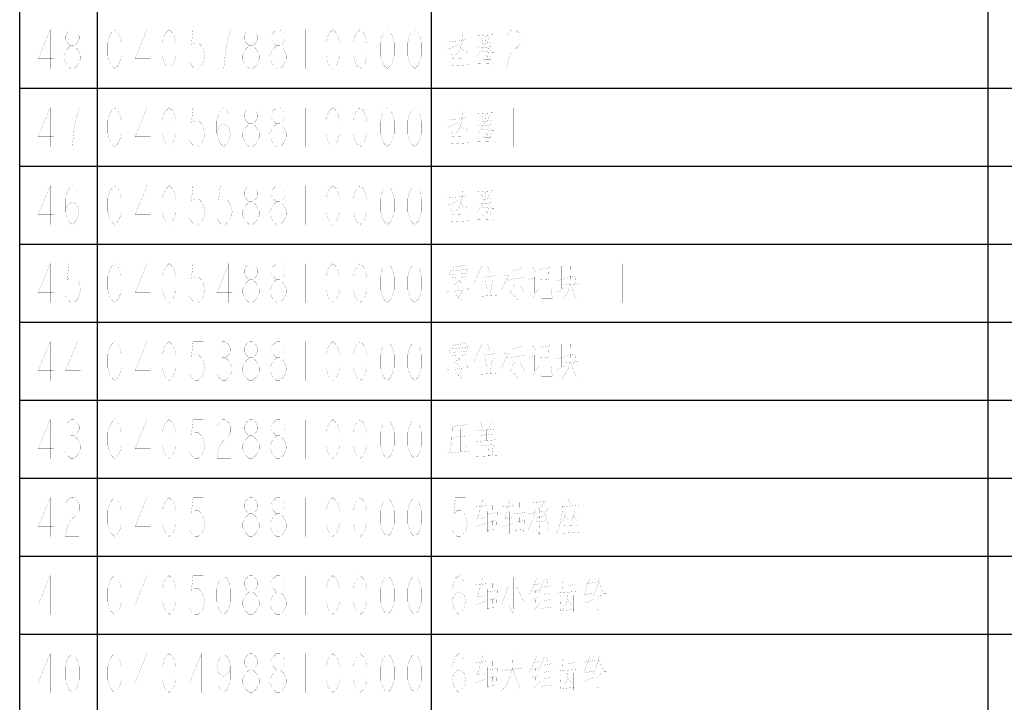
# Model space of a CAD drawing. Header units: millimetres. Extents: x 0 to 8480361154, y -14382841229 to 497.
# Tile 14 of 24: x 635 to 723, y 190 to 251. Entities that reach past the tile are written whole.
import ezdxf

# ---------------------------------------------------------------- set-up
doc = ezdxf.new("R2010")
doc.units = ezdxf.units.MM
doc.header["$LTSCALE"] = 16.335
doc.layers.get('0').update_dxf_attribs({"linetype": 'CONTINUOUS'})
doc.layers.add('040008810005_DXF_TABLE', color=7, linetype='CONTINUOUS')

# ---------------------------------------------------------------- blocks, each defined once
blk = doc.blocks.new('TABLE_BL1', base_point=(609.384, 251.643))
at = {"layer": '040008810005_DXF_TABLE', "color": 2, "linetype": 'Continuous'}
for p, q in [((634.867, 6.643), (634.867, 496.643)), ((641.867, 6.643), (641.867, 496.643)), ((671.867, 6.643), (671.867, 496.643)), ((721.867, 6.643), (721.867, 496.643)), ((634.867, 244.643), (814.867, 244.643)), ((634.867, 237.643), (814.867, 237.643)), ((634.867, 230.643), (814.867, 230.643)), ((634.867, 223.643), (814.867, 223.643)), ((634.867, 216.643), (814.867, 216.643)), ((634.867, 209.643), (814.867, 209.643)), ((634.867, 202.643), (814.867, 202.643)), ((634.867, 195.643), (814.867, 195.643))]:
    blk.add_line(p, q, dxfattribs=at)
at = {"layer": '040008810005_DXF_TABLE', "color": 5, "linetype": 'Continuous', "const_width": 0.01}
for points in [[(637.601, 246.393), (637.601, 249.893), (636.529, 247.268), (637.907, 247.268)], [(639.438, 248.434), (639.132, 248.726), (638.979, 249.018), (638.979, 249.309), (639.132, 249.601), (639.438, 249.893), (639.745, 249.893), (640.051, 249.601), (640.204, 249.309), (640.204, 249.018), (640.051, 248.726), (639.745, 248.434)], [(643.392, 246.393), (643.085, 246.684), (642.932, 246.976), (642.779, 247.559), (642.779, 248.726), (642.932, 249.309), (643.085, 249.601), (643.392, 249.893), (643.698, 249.601), (643.851, 249.309), (644.004, 248.726), (644.004, 247.559), (643.851, 246.976), (643.698, 246.684), (643.392, 246.393)], [(646.301, 246.393), (646.301, 249.893), (645.229, 247.268), (646.607, 247.268)], [(648.292, 246.393), (647.985, 246.684), (647.832, 246.976), (647.679, 247.559), (647.679, 248.726), (647.832, 249.309), (647.985, 249.601), (648.292, 249.893), (648.598, 249.601), (648.751, 249.309), (648.904, 248.726), (648.904, 247.559), (648.751, 246.976), (648.598, 246.684), (648.292, 246.393)], [(651.354, 249.893), (650.435, 249.893), (650.282, 248.434), (650.588, 248.726), (650.895, 248.726), (651.201, 248.434), (651.354, 248.143), (651.507, 247.559), (651.354, 246.976), (651.201, 246.684), (650.895, 246.393), (650.588, 246.393), (650.282, 246.684), (650.129, 246.976)], [(653.192, 246.393), (653.345, 247.851), (653.498, 248.726), (653.651, 249.309), (653.804, 249.893), (652.579, 249.893)], [(655.488, 248.434), (655.182, 248.726), (655.029, 249.018), (655.029, 249.309), (655.182, 249.601), (655.488, 249.893), (655.795, 249.893), (656.101, 249.601), (656.254, 249.309), (656.254, 249.018), (656.101, 248.726), (655.795, 248.434)], [(657.938, 248.434), (657.632, 248.726), (657.479, 249.018), (657.479, 249.309), (657.632, 249.601), (657.938, 249.893), (658.245, 249.893), (658.551, 249.601), (658.704, 249.309), (658.704, 249.018), (658.551, 248.726), (658.245, 248.434)], [(660.542, 249.893), (660.542, 246.393)], [(662.992, 246.393), (662.685, 246.684), (662.532, 246.976), (662.379, 247.559), (662.379, 248.726), (662.532, 249.309), (662.685, 249.601), (662.992, 249.893), (663.298, 249.601), (663.451, 249.309), (663.604, 248.726), (663.604, 247.559), (663.451, 246.976), (663.298, 246.684), (662.992, 246.393)], [(665.442, 246.393), (665.135, 246.684), (664.982, 246.976), (664.829, 247.559), (664.829, 248.726), (664.982, 249.309), (665.135, 249.601), (665.442, 249.893), (665.748, 249.601), (665.901, 249.309), (666.054, 248.726), (666.054, 247.559), (665.901, 246.976), (665.748, 246.684), (665.442, 246.393)], [(667.892, 246.393), (667.585, 246.684), (667.432, 246.976), (667.279, 247.559), (667.279, 248.726), (667.432, 249.309), (667.585, 249.601), (667.892, 249.893), (668.198, 249.601), (668.351, 249.309), (668.504, 248.726), (668.504, 247.559), (668.351, 246.976), (668.198, 246.684), (667.892, 246.393)], [(670.342, 246.393), (670.035, 246.684), (669.882, 246.976), (669.729, 247.559), (669.729, 248.726), (669.882, 249.309), (670.035, 249.601), (670.342, 249.893), (670.648, 249.601), (670.801, 249.309), (670.954, 248.726), (670.954, 247.559), (670.801, 246.976), (670.648, 246.684), (670.342, 246.393)], [(673.85, 249.667), (673.85, 247.465), (673.558, 247.804)], [(674.667, 249.667), (674.608, 248.933), (674.491, 248.368)], [(676.008, 249.667), (676.008, 246.618)], [(676.008, 249.328), (677.525, 249.441)], [(677.525, 249.61), (677.525, 246.618)], [(678.604, 249.309), (678.757, 249.601), (679.063, 249.893), (679.37, 249.893), (679.676, 249.601), (679.829, 249.309), (679.829, 248.726), (679.676, 248.434), (679.37, 248.143), (679.063, 247.851), (678.757, 247.268), (678.604, 246.393), (679.829, 246.393)], [(673.267, 248.764), (674.2, 248.876)], [(673.267, 248.086), (674.258, 248.538)], [(674.317, 248.876), (674.958, 248.989)], [(674.958, 249.046), (674.958, 248.368)], [(676.708, 249.272), (676.65, 248.651), (676.533, 248.312), (676.008, 247.522)], [(676.3, 249.159), (676.475, 248.82)], [(676.3, 248.594), (677.233, 248.764)], [(676.883, 248.764), (677.116, 249.272)], [(639.438, 246.393), (639.132, 246.684), (638.979, 246.976), (638.826, 247.268), (638.826, 247.559), (638.979, 247.851), (639.132, 248.143), (639.438, 248.434), (639.745, 248.434), (640.051, 248.143), (640.204, 247.851), (640.357, 247.559), (640.357, 247.268), (640.204, 246.976), (640.051, 246.684), (639.745, 246.393), (639.438, 246.393)], [(655.488, 246.393), (655.182, 246.684), (655.029, 246.976), (654.876, 247.268), (654.876, 247.559), (655.029, 247.851), (655.182, 248.143), (655.488, 248.434), (655.795, 248.434), (656.101, 248.143), (656.254, 247.851), (656.407, 247.559), (656.407, 247.268), (656.254, 246.976), (656.101, 246.684), (655.795, 246.393), (655.488, 246.393)], [(657.938, 246.393), (657.632, 246.684), (657.479, 246.976), (657.326, 247.268), (657.326, 247.559), (657.479, 247.851), (657.632, 248.143), (657.938, 248.434), (658.245, 248.434), (658.551, 248.143), (658.704, 247.851), (658.857, 247.559), (658.857, 247.268), (658.704, 246.976), (658.551, 246.684), (658.245, 246.393), (657.938, 246.393)], [(674.025, 247.522), (674.375, 247.973), (674.491, 248.368)], [(674.317, 247.747), (674.317, 246.731)], [(674.375, 248.481), (674.725, 247.973)], [(674.958, 248.368), (674.958, 248.03), (675.075, 247.804)], [(675.308, 247.691), (675.075, 247.804)], [(675.308, 247.691), (675.308, 248.312)], [(676.067, 248.256), (677.408, 248.368)], [(676.417, 247.973), (676.417, 247.296), (676.592, 247.183), (677.175, 247.183), (677.116, 247.522)], [(677, 247.973), (676.417, 247.917)], [(677, 247.973), (676.883, 247.409), (676.708, 247.635)], [(676.883, 248.312), (677.292, 247.804), (677.466, 247.804)], [(673.733, 247.296), (674.842, 247.352)], [(676.008, 246.844), (677.408, 246.901), (677.525, 246.731)], [(673.383, 246.618), (675.192, 246.731)], [(637.601, 239.393), (637.601, 242.893), (636.529, 240.268), (637.907, 240.268)], [(639.592, 239.393), (639.745, 240.851), (639.898, 241.726), (640.051, 242.309), (640.204, 242.893), (638.979, 242.893)], [(643.392, 239.393), (643.085, 239.684), (642.932, 239.976), (642.779, 240.559), (642.779, 241.726), (642.932, 242.309), (643.085, 242.601), (643.392, 242.893), (643.698, 242.601), (643.851, 242.309), (644.004, 241.726), (644.004, 240.559), (643.851, 239.976), (643.698, 239.684), (643.392, 239.393)], [(646.301, 239.393), (646.301, 242.893), (645.229, 240.268), (646.607, 240.268)], [(648.292, 239.393), (647.985, 239.684), (647.832, 239.976), (647.679, 240.559), (647.679, 241.726), (647.832, 242.309), (647.985, 242.601), (648.292, 242.893), (648.598, 242.601), (648.751, 242.309), (648.904, 241.726), (648.904, 240.559), (648.751, 239.976), (648.598, 239.684), (648.292, 239.393)], [(651.354, 242.893), (650.435, 242.893), (650.282, 241.434), (650.588, 241.726), (650.895, 241.726), (651.201, 241.434), (651.354, 241.143), (651.507, 240.559), (651.354, 239.976), (651.201, 239.684), (650.895, 239.393), (650.588, 239.393), (650.282, 239.684), (650.129, 239.976)], [(652.579, 240.559), (652.732, 241.143), (653.192, 241.434), (653.651, 241.143), (653.804, 240.559), (653.651, 239.976), (653.498, 239.684), (653.192, 239.393), (652.885, 239.684), (652.732, 239.976), (652.579, 240.559), (652.579, 241.726), (652.732, 242.309), (652.885, 242.601), (653.192, 242.893), (653.498, 242.601), (653.651, 242.309)], [(655.488, 241.434), (655.182, 241.726), (655.029, 242.018), (655.029, 242.309), (655.182, 242.601), (655.488, 242.893), (655.795, 242.893), (656.101, 242.601), (656.254, 242.309), (656.254, 242.018), (656.101, 241.726), (655.795, 241.434)], [(657.938, 241.434), (657.632, 241.726), (657.479, 242.018), (657.479, 242.309), (657.632, 242.601), (657.938, 242.893), (658.245, 242.893), (658.551, 242.601), (658.704, 242.309), (658.704, 242.018), (658.551, 241.726), (658.245, 241.434)], [(660.542, 242.893), (660.542, 239.393)], [(662.992, 239.393), (662.685, 239.684), (662.532, 239.976), (662.379, 240.559), (662.379, 241.726), (662.532, 242.309), (662.685, 242.601), (662.992, 242.893), (663.298, 242.601), (663.451, 242.309), (663.604, 241.726), (663.604, 240.559), (663.451, 239.976), (663.298, 239.684), (662.992, 239.393)], [(665.442, 239.393), (665.135, 239.684), (664.982, 239.976), (664.829, 240.559), (664.829, 241.726), (664.982, 242.309), (665.135, 242.601), (665.442, 242.893), (665.748, 242.601), (665.901, 242.309), (666.054, 241.726), (666.054, 240.559), (665.901, 239.976), (665.748, 239.684), (665.442, 239.393)], [(667.892, 239.393), (667.585, 239.684), (667.432, 239.976), (667.279, 240.559), (667.279, 241.726), (667.432, 242.309), (667.585, 242.601), (667.892, 242.893), (668.198, 242.601), (668.351, 242.309), (668.504, 241.726), (668.504, 240.559), (668.351, 239.976), (668.198, 239.684), (667.892, 239.393)], [(670.342, 239.393), (670.035, 239.684), (669.882, 239.976), (669.729, 240.559), (669.729, 241.726), (669.882, 242.309), (670.035, 242.601), (670.342, 242.893), (670.648, 242.601), (670.801, 242.309), (670.954, 241.726), (670.954, 240.559), (670.801, 239.976), (670.648, 239.684), (670.342, 239.393)], [(673.85, 242.667), (673.85, 240.465), (673.558, 240.804)], [(674.667, 242.667), (674.608, 241.933), (674.491, 241.368)], [(676.008, 242.667), (676.008, 239.618)], [(676.008, 242.328), (677.525, 242.441)], [(677.525, 242.61), (677.525, 239.618)], [(679.217, 242.893), (679.217, 239.393)], [(673.267, 241.764), (674.2, 241.876)], [(673.267, 241.086), (674.258, 241.538)], [(674.317, 241.876), (674.958, 241.989)], [(674.375, 241.481), (674.725, 240.973)], [(674.958, 242.046), (674.958, 241.368)], [(676.708, 242.272), (676.65, 241.651), (676.533, 241.312), (676.008, 240.522)], [(676.3, 242.159), (676.475, 241.82)], [(676.3, 241.594), (677.233, 241.764)], [(676.883, 241.764), (677.116, 242.272)], [(655.488, 239.393), (655.182, 239.684), (655.029, 239.976), (654.876, 240.268), (654.876, 240.559), (655.029, 240.851), (655.182, 241.143), (655.488, 241.434), (655.795, 241.434), (656.101, 241.143), (656.254, 240.851), (656.407, 240.559), (656.407, 240.268), (656.254, 239.976), (656.101, 239.684), (655.795, 239.393), (655.488, 239.393)], [(657.938, 239.393), (657.632, 239.684), (657.479, 239.976), (657.326, 240.268), (657.326, 240.559), (657.479, 240.851), (657.632, 241.143), (657.938, 241.434), (658.245, 241.434), (658.551, 241.143), (658.704, 240.851), (658.857, 240.559), (658.857, 240.268), (658.704, 239.976), (658.551, 239.684), (658.245, 239.393), (657.938, 239.393)], [(674.025, 240.522), (674.375, 240.973), (674.491, 241.368)], [(674.317, 240.747), (674.317, 239.731)], [(674.958, 241.368), (674.958, 241.03), (675.075, 240.804)], [(675.308, 240.691), (675.075, 240.804)], [(675.308, 240.691), (675.308, 241.312)], [(676.067, 241.256), (677.408, 241.368)], [(676.417, 240.973), (676.417, 240.296), (676.592, 240.183), (677.175, 240.183), (677.116, 240.522)], [(677, 240.973), (676.417, 240.917)], [(677, 240.973), (676.883, 240.409), (676.708, 240.635)], [(676.883, 241.312), (677.292, 240.804), (677.466, 240.804)], [(673.383, 239.618), (675.192, 239.731)], [(673.733, 240.296), (674.842, 240.352)], [(676.008, 239.844), (677.408, 239.901), (677.525, 239.731)], [(637.601, 232.393), (637.601, 235.893), (636.529, 233.268), (637.907, 233.268)], [(638.979, 233.559), (639.132, 234.143), (639.592, 234.434), (640.051, 234.143), (640.204, 233.559), (640.051, 232.976), (639.898, 232.684), (639.592, 232.393), (639.285, 232.684), (639.132, 232.976), (638.979, 233.559), (638.979, 234.726), (639.132, 235.309), (639.285, 235.601), (639.592, 235.893), (639.898, 235.601), (640.051, 235.309)], [(643.392, 232.393), (643.085, 232.684), (642.932, 232.976), (642.779, 233.559), (642.779, 234.726), (642.932, 235.309), (643.085, 235.601), (643.392, 235.893), (643.698, 235.601), (643.851, 235.309), (644.004, 234.726), (644.004, 233.559), (643.851, 232.976), (643.698, 232.684), (643.392, 232.393)], [(646.301, 232.393), (646.301, 235.893), (645.229, 233.268), (646.607, 233.268)], [(648.292, 232.393), (647.985, 232.684), (647.832, 232.976), (647.679, 233.559), (647.679, 234.726), (647.832, 235.309), (647.985, 235.601), (648.292, 235.893), (648.598, 235.601), (648.751, 235.309), (648.904, 234.726), (648.904, 233.559), (648.751, 232.976), (648.598, 232.684), (648.292, 232.393)], [(651.354, 235.893), (650.435, 235.893), (650.282, 234.434), (650.588, 234.726), (650.895, 234.726), (651.201, 234.434), (651.354, 234.143), (651.507, 233.559), (651.354, 232.976), (651.201, 232.684), (650.895, 232.393), (650.588, 232.393), (650.282, 232.684), (650.129, 232.976)], [(653.804, 235.893), (652.885, 235.893), (652.732, 234.434), (653.038, 234.726), (653.345, 234.726), (653.651, 234.434), (653.804, 234.143), (653.957, 233.559), (653.804, 232.976), (653.651, 232.684), (653.345, 232.393), (653.038, 232.393), (652.732, 232.684), (652.579, 232.976)], [(655.488, 234.434), (655.182, 234.726), (655.029, 235.018), (655.029, 235.309), (655.182, 235.601), (655.488, 235.893), (655.795, 235.893), (656.101, 235.601), (656.254, 235.309), (656.254, 235.018), (656.101, 234.726), (655.795, 234.434)], [(657.938, 234.434), (657.632, 234.726), (657.479, 235.018), (657.479, 235.309), (657.632, 235.601), (657.938, 235.893), (658.245, 235.893), (658.551, 235.601), (658.704, 235.309), (658.704, 235.018), (658.551, 234.726), (658.245, 234.434)], [(660.542, 235.893), (660.542, 232.393)], [(662.992, 232.393), (662.685, 232.684), (662.532, 232.976), (662.379, 233.559), (662.379, 234.726), (662.532, 235.309), (662.685, 235.601), (662.992, 235.893), (663.298, 235.601), (663.451, 235.309), (663.604, 234.726), (663.604, 233.559), (663.451, 232.976), (663.298, 232.684), (662.992, 232.393)], [(665.442, 232.393), (665.135, 232.684), (664.982, 232.976), (664.829, 233.559), (664.829, 234.726), (664.982, 235.309), (665.135, 235.601), (665.442, 235.893), (665.748, 235.601), (665.901, 235.309), (666.054, 234.726), (666.054, 233.559), (665.901, 232.976), (665.748, 232.684), (665.442, 232.393)], [(667.892, 232.393), (667.585, 232.684), (667.432, 232.976), (667.279, 233.559), (667.279, 234.726), (667.432, 235.309), (667.585, 235.601), (667.892, 235.893), (668.198, 235.601), (668.351, 235.309), (668.504, 234.726), (668.504, 233.559), (668.351, 232.976), (668.198, 232.684), (667.892, 232.393)], [(670.342, 232.393), (670.035, 232.684), (669.882, 232.976), (669.729, 233.559), (669.729, 234.726), (669.882, 235.309), (670.035, 235.601), (670.342, 235.893), (670.648, 235.601), (670.801, 235.309), (670.954, 234.726), (670.954, 233.559), (670.801, 232.976), (670.648, 232.684), (670.342, 232.393)], [(673.85, 235.667), (673.85, 233.465), (673.558, 233.804)], [(674.667, 235.667), (674.608, 234.933), (674.491, 234.368)], [(676.008, 235.667), (676.008, 232.618)], [(676.008, 235.328), (677.525, 235.441)], [(676.708, 235.272), (676.65, 234.651), (676.533, 234.312), (676.008, 233.522)], [(676.883, 234.764), (677.116, 235.272)], [(677.525, 235.61), (677.525, 232.618)], [(655.488, 232.393), (655.182, 232.684), (655.029, 232.976), (654.876, 233.268), (654.876, 233.559), (655.029, 233.851), (655.182, 234.143), (655.488, 234.434), (655.795, 234.434), (656.101, 234.143), (656.254, 233.851), (656.407, 233.559), (656.407, 233.268), (656.254, 232.976), (656.101, 232.684), (655.795, 232.393), (655.488, 232.393)], [(657.938, 232.393), (657.632, 232.684), (657.479, 232.976), (657.326, 233.268), (657.326, 233.559), (657.479, 233.851), (657.632, 234.143), (657.938, 234.434), (658.245, 234.434), (658.551, 234.143), (658.704, 233.851), (658.857, 233.559), (658.857, 233.268), (658.704, 232.976), (658.551, 232.684), (658.245, 232.393), (657.938, 232.393)], [(673.267, 234.764), (674.2, 234.876)], [(673.267, 234.086), (674.258, 234.538)], [(674.025, 233.522), (674.375, 233.973), (674.491, 234.368)], [(674.317, 234.876), (674.958, 234.989)], [(674.375, 234.481), (674.725, 233.973)], [(674.958, 235.046), (674.958, 234.368)], [(674.958, 234.368), (674.958, 234.03), (675.075, 233.804)], [(676.067, 234.256), (677.408, 234.368)], [(676.3, 235.159), (676.475, 234.82)], [(676.3, 234.594), (677.233, 234.764)], [(674.317, 233.747), (674.317, 232.731)], [(675.308, 233.691), (675.075, 233.804)], [(675.308, 233.691), (675.308, 234.312)], [(676.417, 233.973), (676.417, 233.296), (676.592, 233.183), (677.175, 233.183), (677.116, 233.522)], [(677, 233.973), (676.417, 233.917)], [(677, 233.973), (676.883, 233.409), (676.708, 233.635)], [(676.883, 234.312), (677.292, 233.804), (677.466, 233.804)], [(673.383, 232.618), (675.192, 232.731)], [(673.733, 233.296), (674.842, 233.352)], [(676.008, 232.844), (677.408, 232.901), (677.525, 232.731)], [(637.601, 225.393), (637.601, 228.893), (636.529, 226.268), (637.907, 226.268)], [(640.204, 228.893), (639.285, 228.893), (639.132, 227.434), (639.438, 227.726), (639.745, 227.726), (640.051, 227.434), (640.204, 227.143), (640.357, 226.559), (640.204, 225.976), (640.051, 225.684), (639.745, 225.393), (639.438, 225.393), (639.132, 225.684), (638.979, 225.976)], [(643.392, 225.393), (643.085, 225.684), (642.932, 225.976), (642.779, 226.559), (642.779, 227.726), (642.932, 228.309), (643.085, 228.601), (643.392, 228.893), (643.698, 228.601), (643.851, 228.309), (644.004, 227.726), (644.004, 226.559), (643.851, 225.976), (643.698, 225.684), (643.392, 225.393)], [(646.301, 225.393), (646.301, 228.893), (645.229, 226.268), (646.607, 226.268)], [(648.292, 225.393), (647.985, 225.684), (647.832, 225.976), (647.679, 226.559), (647.679, 227.726), (647.832, 228.309), (647.985, 228.601), (648.292, 228.893), (648.598, 228.601), (648.751, 228.309), (648.904, 227.726), (648.904, 226.559), (648.751, 225.976), (648.598, 225.684), (648.292, 225.393)], [(651.354, 228.893), (650.435, 228.893), (650.282, 227.434), (650.588, 227.726), (650.895, 227.726), (651.201, 227.434), (651.354, 227.143), (651.507, 226.559), (651.354, 225.976), (651.201, 225.684), (650.895, 225.393), (650.588, 225.393), (650.282, 225.684), (650.129, 225.976)], [(653.651, 225.393), (653.651, 228.893), (652.579, 226.268), (653.957, 226.268)], [(655.488, 227.434), (655.182, 227.726), (655.029, 228.018), (655.029, 228.309), (655.182, 228.601), (655.488, 228.893), (655.795, 228.893), (656.101, 228.601), (656.254, 228.309), (656.254, 228.018), (656.101, 227.726), (655.795, 227.434)], [(657.938, 227.434), (657.632, 227.726), (657.479, 228.018), (657.479, 228.309), (657.632, 228.601), (657.938, 228.893), (658.245, 228.893), (658.551, 228.601), (658.704, 228.309), (658.704, 228.018), (658.551, 227.726), (658.245, 227.434)], [(660.542, 228.893), (660.542, 225.393)], [(662.992, 225.393), (662.685, 225.684), (662.532, 225.976), (662.379, 226.559), (662.379, 227.726), (662.532, 228.309), (662.685, 228.601), (662.992, 228.893), (663.298, 228.601), (663.451, 228.309), (663.604, 227.726), (663.604, 226.559), (663.451, 225.976), (663.298, 225.684), (662.992, 225.393)], [(665.442, 225.393), (665.135, 225.684), (664.982, 225.976), (664.829, 226.559), (664.829, 227.726), (664.982, 228.309), (665.135, 228.601), (665.442, 228.893), (665.748, 228.601), (665.901, 228.309), (666.054, 227.726), (666.054, 226.559), (665.901, 225.976), (665.748, 225.684), (665.442, 225.393)], [(667.892, 225.393), (667.585, 225.684), (667.432, 225.976), (667.279, 226.559), (667.279, 227.726), (667.432, 228.309), (667.585, 228.601), (667.892, 228.893), (668.198, 228.601), (668.351, 228.309), (668.504, 227.726), (668.504, 226.559), (668.351, 225.976), (668.198, 225.684), (667.892, 225.393)], [(670.342, 225.393), (670.035, 225.684), (669.882, 225.976), (669.729, 226.559), (669.729, 227.726), (669.882, 228.309), (670.035, 228.601), (670.342, 228.893), (670.648, 228.601), (670.801, 228.309), (670.954, 227.726), (670.954, 226.559), (670.801, 225.976), (670.648, 225.684), (670.342, 225.393)], [(673.558, 228.441), (673.442, 227.764)], [(673.558, 228.215), (675.133, 228.385)], [(673.733, 228.554), (674.9, 228.723)], [(674.317, 228.61), (674.317, 227.594)], [(675.133, 228.497), (675.017, 227.989)], [(676.417, 228.723), (675.658, 227.086)], [(676.883, 228.667), (677.116, 228.046)], [(678.633, 228.723), (678.633, 225.618)], [(679.158, 228.272), (679.975, 228.441)], [(680.908, 228.61), (681.2, 228.102)], [(681.608, 228.385), (682.425, 228.497)], [(682.425, 228.61), (682.367, 227.481)], [(683.533, 228.667), (683.533, 226.635)], [(684.35, 228.78), (684.292, 227.03), (684.058, 226.239), (683.592, 225.618)], [(686.567, 228.893), (686.567, 225.393)], [(689.017, 228.893), (689.017, 225.393)], [(655.488, 225.393), (655.182, 225.684), (655.029, 225.976), (654.876, 226.268), (654.876, 226.559), (655.029, 226.851), (655.182, 227.143), (655.488, 227.434), (655.795, 227.434), (656.101, 227.143), (656.254, 226.851), (656.407, 226.559), (656.407, 226.268), (656.254, 225.976), (656.101, 225.684), (655.795, 225.393), (655.488, 225.393)], [(657.938, 225.393), (657.632, 225.684), (657.479, 225.976), (657.326, 226.268), (657.326, 226.559), (657.479, 226.851), (657.632, 227.143), (657.938, 227.434), (658.245, 227.434), (658.551, 227.143), (658.704, 226.851), (658.857, 226.559), (658.857, 226.268), (658.704, 225.976), (658.551, 225.684), (658.245, 225.393), (657.938, 225.393)], [(673.675, 227.876), (674.083, 227.989)], [(673.675, 227.594), (674.083, 227.651)], [(674.375, 227.481), (673.85, 226.86)], [(674.317, 227.368), (675.192, 226.522), (675.367, 226.522)], [(674.491, 227.989), (674.9, 228.046)], [(674.491, 227.651), (674.9, 227.707)], [(676.125, 228.046), (676.125, 225.562)], [(676.417, 227.651), (677.642, 227.82)], [(676.65, 227.368), (676.883, 226.522)], [(677.35, 227.481), (677.116, 226.014)], [(678.633, 227.651), (678.167, 226.578)], [(678.925, 227.876), (678.225, 227.764)], [(678.633, 227.651), (678.867, 227.199)], [(678.983, 227.481), (680.267, 227.651)], [(679.625, 225.618), (679.625, 227.594)], [(681.142, 227.594), (680.617, 227.481)], [(681.142, 226.239), (681.142, 227.707)], [(681.608, 227.594), (681.608, 225.957), (681.783, 225.731)], [(682.425, 227.481), (681.608, 227.425)], [(683.883, 227.538), (683.125, 227.368)], [(683.942, 227.651), (684.758, 227.764)], [(684.817, 227.876), (684.758, 227.086)], [(673.85, 226.86), (673.267, 226.296)], [(673.967, 226.409), (674.667, 226.522)], [(674.142, 226.973), (674.375, 226.635)], [(674.725, 226.578), (674.258, 225.844)], [(679.333, 227.086), (678.867, 226.126)], [(679.8, 226.973), (680.267, 226.239)], [(681.492, 226.635), (680.967, 225.901)], [(682.716, 225.731), (682.6, 226.578)], [(683.067, 226.296), (683.883, 226.747)], [(683.825, 226.973), (685.108, 227.086)], [(684.35, 227.03), (684.875, 225.675), (685.167, 225.675)], [(674.025, 226.07), (674.608, 225.562)], [(676.3, 225.957), (677.817, 226.07)], [(679.625, 225.618), (679.217, 226.07)], [(681.783, 225.731), (682.716, 225.731)], [(637.601, 218.393), (637.601, 221.893), (636.529, 219.268), (637.907, 219.268)], [(640.051, 218.393), (640.051, 221.893), (638.979, 219.268), (640.357, 219.268)], [(643.392, 218.393), (643.085, 218.684), (642.932, 218.976), (642.779, 219.559), (642.779, 220.726), (642.932, 221.309), (643.085, 221.601), (643.392, 221.893), (643.698, 221.601), (643.851, 221.309), (644.004, 220.726), (644.004, 219.559), (643.851, 218.976), (643.698, 218.684), (643.392, 218.393)], [(646.301, 218.393), (646.301, 221.893), (645.229, 219.268), (646.607, 219.268)], [(648.292, 218.393), (647.985, 218.684), (647.832, 218.976), (647.679, 219.559), (647.679, 220.726), (647.832, 221.309), (647.985, 221.601), (648.292, 221.893), (648.598, 221.601), (648.751, 221.309), (648.904, 220.726), (648.904, 219.559), (648.751, 218.976), (648.598, 218.684), (648.292, 218.393)], [(651.354, 221.893), (650.435, 221.893), (650.282, 220.434), (650.588, 220.726), (650.895, 220.726), (651.201, 220.434), (651.354, 220.143), (651.507, 219.559), (651.354, 218.976), (651.201, 218.684), (650.895, 218.393), (650.588, 218.393), (650.282, 218.684), (650.129, 218.976)], [(652.732, 221.601), (653.038, 221.893), (653.345, 221.893), (653.651, 221.601), (653.804, 221.309), (653.804, 221.018), (653.651, 220.726), (653.345, 220.434), (653.651, 220.143), (653.804, 219.851), (653.957, 219.559), (653.957, 219.268), (653.804, 218.976), (653.651, 218.684), (653.345, 218.393), (653.038, 218.393), (652.732, 218.684), (652.579, 218.976)], [(655.488, 220.434), (655.182, 220.726), (655.029, 221.018), (655.029, 221.309), (655.182, 221.601), (655.488, 221.893), (655.795, 221.893), (656.101, 221.601), (656.254, 221.309), (656.254, 221.018), (656.101, 220.726), (655.795, 220.434)], [(657.938, 220.434), (657.632, 220.726), (657.479, 221.018), (657.479, 221.309), (657.632, 221.601), (657.938, 221.893), (658.245, 221.893), (658.551, 221.601), (658.704, 221.309), (658.704, 221.018), (658.551, 220.726), (658.245, 220.434)], [(660.542, 221.893), (660.542, 218.393)], [(662.992, 218.393), (662.685, 218.684), (662.532, 218.976), (662.379, 219.559), (662.379, 220.726), (662.532, 221.309), (662.685, 221.601), (662.992, 221.893), (663.298, 221.601), (663.451, 221.309), (663.604, 220.726), (663.604, 219.559), (663.451, 218.976), (663.298, 218.684), (662.992, 218.393)], [(665.442, 218.393), (665.135, 218.684), (664.982, 218.976), (664.829, 219.559), (664.829, 220.726), (664.982, 221.309), (665.135, 221.601), (665.442, 221.893), (665.748, 221.601), (665.901, 221.309), (666.054, 220.726), (666.054, 219.559), (665.901, 218.976), (665.748, 218.684), (665.442, 218.393)], [(667.892, 218.393), (667.585, 218.684), (667.432, 218.976), (667.279, 219.559), (667.279, 220.726), (667.432, 221.309), (667.585, 221.601), (667.892, 221.893), (668.198, 221.601), (668.351, 221.309), (668.504, 220.726), (668.504, 219.559), (668.351, 218.976), (668.198, 218.684), (667.892, 218.393)], [(670.342, 218.393), (670.035, 218.684), (669.882, 218.976), (669.729, 219.559), (669.729, 220.726), (669.882, 221.309), (670.035, 221.601), (670.342, 221.893), (670.648, 221.601), (670.801, 221.309), (670.954, 220.726), (670.954, 219.559), (670.801, 218.976), (670.648, 218.684), (670.342, 218.393)], [(673.558, 221.441), (673.442, 220.764)], [(673.558, 221.215), (675.133, 221.385)], [(673.733, 221.554), (674.9, 221.723)], [(674.317, 221.61), (674.317, 220.594)], [(675.133, 221.497), (675.017, 220.989)], [(676.417, 221.723), (675.658, 220.086)], [(676.883, 221.667), (677.116, 221.046)], [(678.633, 221.723), (678.633, 218.618)], [(679.158, 221.272), (679.975, 221.441)], [(680.908, 221.61), (681.2, 221.102)], [(681.608, 221.385), (682.425, 221.497)], [(682.425, 221.61), (682.367, 220.481)], [(683.533, 221.667), (683.533, 219.635)], [(684.35, 221.78), (684.292, 220.03), (684.058, 219.239), (683.592, 218.618)], [(686.567, 221.893), (686.567, 218.393)], [(653.038, 220.434), (653.345, 220.434)], [(655.488, 218.393), (655.182, 218.684), (655.029, 218.976), (654.876, 219.268), (654.876, 219.559), (655.029, 219.851), (655.182, 220.143), (655.488, 220.434), (655.795, 220.434), (656.101, 220.143), (656.254, 219.851), (656.407, 219.559), (656.407, 219.268), (656.254, 218.976), (656.101, 218.684), (655.795, 218.393), (655.488, 218.393)], [(657.938, 218.393), (657.632, 218.684), (657.479, 218.976), (657.326, 219.268), (657.326, 219.559), (657.479, 219.851), (657.632, 220.143), (657.938, 220.434), (658.245, 220.434), (658.551, 220.143), (658.704, 219.851), (658.857, 219.559), (658.857, 219.268), (658.704, 218.976), (658.551, 218.684), (658.245, 218.393), (657.938, 218.393)], [(673.675, 220.876), (674.083, 220.989)], [(673.675, 220.594), (674.083, 220.651)], [(674.375, 220.481), (673.85, 219.86)], [(674.317, 220.368), (675.192, 219.522), (675.367, 219.522)], [(674.491, 220.989), (674.9, 221.046)], [(674.491, 220.651), (674.9, 220.707)], [(676.125, 221.046), (676.125, 218.562)], [(676.417, 220.651), (677.642, 220.82)], [(676.65, 220.368), (676.883, 219.522)], [(677.35, 220.481), (677.116, 219.014)], [(678.633, 220.651), (678.167, 219.578)], [(678.925, 220.876), (678.225, 220.764)], [(678.633, 220.651), (678.867, 220.199)], [(678.983, 220.481), (680.267, 220.651)], [(679.625, 218.618), (679.625, 220.594)], [(681.142, 220.594), (680.617, 220.481)], [(681.142, 219.239), (681.142, 220.707)], [(681.608, 220.594), (681.608, 218.957), (681.783, 218.731)], [(682.425, 220.481), (681.608, 220.425)], [(683.883, 220.538), (683.125, 220.368)], [(683.942, 220.651), (684.758, 220.764)], [(684.817, 220.876), (684.758, 220.086)], [(673.85, 219.86), (673.267, 219.296)], [(673.967, 219.409), (674.667, 219.522)], [(674.142, 219.973), (674.375, 219.635)], [(674.725, 219.578), (674.258, 218.844)], [(679.333, 220.086), (678.867, 219.126)], [(679.8, 219.973), (680.267, 219.239)], [(681.492, 219.635), (680.967, 218.901)], [(682.716, 218.731), (682.6, 219.578)], [(683.067, 219.296), (683.883, 219.747)], [(683.825, 219.973), (685.108, 220.086)], [(684.35, 220.03), (684.875, 218.675), (685.167, 218.675)], [(674.025, 219.07), (674.608, 218.562)], [(676.3, 218.957), (677.817, 219.07)], [(679.625, 218.618), (679.217, 219.07)], [(681.783, 218.731), (682.716, 218.731)], [(637.601, 211.393), (637.601, 214.893), (636.529, 212.268), (637.907, 212.268)], [(646.301, 211.393), (646.301, 214.893), (645.229, 212.268), (646.607, 212.268)], [(639.132, 214.601), (639.438, 214.893), (639.745, 214.893), (640.051, 214.601), (640.204, 214.309), (640.204, 214.018), (640.051, 213.726), (639.745, 213.434), (640.051, 213.143), (640.204, 212.851), (640.357, 212.559), (640.357, 212.268), (640.204, 211.976), (640.051, 211.684), (639.745, 211.393), (639.438, 211.393), (639.132, 211.684), (638.979, 211.976)], [(643.392, 211.393), (643.085, 211.684), (642.932, 211.976), (642.779, 212.559), (642.779, 213.726), (642.932, 214.309), (643.085, 214.601), (643.392, 214.893), (643.698, 214.601), (643.851, 214.309), (644.004, 213.726), (644.004, 212.559), (643.851, 211.976), (643.698, 211.684), (643.392, 211.393)], [(648.292, 211.393), (647.985, 211.684), (647.832, 211.976), (647.679, 212.559), (647.679, 213.726), (647.832, 214.309), (647.985, 214.601), (648.292, 214.893), (648.598, 214.601), (648.751, 214.309), (648.904, 213.726), (648.904, 212.559), (648.751, 211.976), (648.598, 211.684), (648.292, 211.393)], [(651.354, 214.893), (650.435, 214.893), (650.282, 213.434), (650.588, 213.726), (650.895, 213.726), (651.201, 213.434), (651.354, 213.143), (651.507, 212.559), (651.354, 211.976), (651.201, 211.684), (650.895, 211.393), (650.588, 211.393), (650.282, 211.684), (650.129, 211.976)], [(652.579, 214.309), (652.732, 214.601), (653.038, 214.893), (653.345, 214.893), (653.651, 214.601), (653.804, 214.309), (653.804, 213.726), (653.651, 213.434), (653.345, 213.143), (653.038, 212.851), (652.732, 212.268), (652.579, 211.393), (653.804, 211.393)], [(655.488, 213.434), (655.182, 213.726), (655.029, 214.018), (655.029, 214.309), (655.182, 214.601), (655.488, 214.893), (655.795, 214.893), (656.101, 214.601), (656.254, 214.309), (656.254, 214.018), (656.101, 213.726), (655.795, 213.434)], [(657.938, 213.434), (657.632, 213.726), (657.479, 214.018), (657.479, 214.309), (657.632, 214.601), (657.938, 214.893), (658.245, 214.893), (658.551, 214.601), (658.704, 214.309), (658.704, 214.018), (658.551, 213.726), (658.245, 213.434)], [(660.542, 214.893), (660.542, 211.393)], [(662.992, 211.393), (662.685, 211.684), (662.532, 211.976), (662.379, 212.559), (662.379, 213.726), (662.532, 214.309), (662.685, 214.601), (662.992, 214.893), (663.298, 214.601), (663.451, 214.309), (663.604, 213.726), (663.604, 212.559), (663.451, 211.976), (663.298, 211.684), (662.992, 211.393)], [(665.442, 211.393), (665.135, 211.684), (664.982, 211.976), (664.829, 212.559), (664.829, 213.726), (664.982, 214.309), (665.135, 214.601), (665.442, 214.893), (665.748, 214.601), (665.901, 214.309), (666.054, 213.726), (666.054, 212.559), (665.901, 211.976), (665.748, 211.684), (665.442, 211.393)], [(667.892, 211.393), (667.585, 211.684), (667.432, 211.976), (667.279, 212.559), (667.279, 213.726), (667.432, 214.309), (667.585, 214.601), (667.892, 214.893), (668.198, 214.601), (668.351, 214.309), (668.504, 213.726), (668.504, 212.559), (668.351, 211.976), (668.198, 211.684), (667.892, 211.393)], [(670.342, 211.393), (670.035, 211.684), (669.882, 211.976), (669.729, 212.559), (669.729, 213.726), (669.882, 214.309), (670.035, 214.601), (670.342, 214.893), (670.648, 214.601), (670.801, 214.309), (670.954, 213.726), (670.954, 212.559), (670.801, 211.976), (670.648, 211.684), (670.342, 211.393)], [(673.733, 214.61), (673.675, 212.973), (673.558, 212.296), (673.267, 211.618)], [(673.733, 214.272), (675.133, 214.441)], [(674.433, 212.014), (674.433, 214.046)], [(677.583, 214.046), (676.008, 213.876)], [(676.242, 214.667), (676.417, 214.102)], [(677.233, 214.667), (677, 213.989)], [(639.438, 213.434), (639.745, 213.434)], [(655.488, 211.393), (655.182, 211.684), (655.029, 211.976), (654.876, 212.268), (654.876, 212.559), (655.029, 212.851), (655.182, 213.143), (655.488, 213.434), (655.795, 213.434), (656.101, 213.143), (656.254, 212.851), (656.407, 212.559), (656.407, 212.268), (656.254, 211.976), (656.101, 211.684), (655.795, 211.393), (655.488, 211.393)], [(657.938, 211.393), (657.632, 211.684), (657.479, 211.976), (657.326, 212.268), (657.326, 212.559), (657.479, 212.851), (657.632, 213.143), (657.938, 213.434), (658.245, 213.434), (658.551, 213.143), (658.704, 212.851), (658.857, 212.559), (658.857, 212.268), (658.704, 211.976), (658.551, 211.684), (658.245, 211.393), (657.938, 211.393)], [(673.85, 213.312), (675.075, 213.425)], [(676.3, 213.481), (677.408, 213.594)], [(676.825, 213.989), (676.825, 212.973)], [(674.783, 212.804), (675.075, 212.409)], [(675.892, 212.917), (677.7, 213.086)], [(676.242, 211.618), (676.242, 212.691)], [(676.242, 212.522), (677.35, 212.635)], [(676.592, 212.522), (676.592, 211.618)], [(676.942, 211.618), (677, 212.578)], [(677.408, 212.691), (677.292, 211.618)], [(673.617, 211.901), (675.308, 212.07)], [(675.717, 211.562), (677.817, 211.675)], [(637.601, 204.393), (637.601, 207.893), (636.529, 205.268), (637.907, 205.268)], [(638.979, 207.309), (639.132, 207.601), (639.438, 207.893), (639.745, 207.893), (640.051, 207.601), (640.204, 207.309), (640.204, 206.726), (640.051, 206.434), (639.745, 206.143), (639.438, 205.851), (639.132, 205.268), (638.979, 204.393), (640.204, 204.393)], [(643.392, 204.393), (643.085, 204.684), (642.932, 204.976), (642.779, 205.559), (642.779, 206.726), (642.932, 207.309), (643.085, 207.601), (643.392, 207.893), (643.698, 207.601), (643.851, 207.309), (644.004, 206.726), (644.004, 205.559), (643.851, 204.976), (643.698, 204.684), (643.392, 204.393)], [(646.301, 204.393), (646.301, 207.893), (645.229, 205.268), (646.607, 205.268)], [(648.292, 204.393), (647.985, 204.684), (647.832, 204.976), (647.679, 205.559), (647.679, 206.726), (647.832, 207.309), (647.985, 207.601), (648.292, 207.893), (648.598, 207.601), (648.751, 207.309), (648.904, 206.726), (648.904, 205.559), (648.751, 204.976), (648.598, 204.684), (648.292, 204.393)], [(651.354, 207.893), (650.435, 207.893), (650.282, 206.434), (650.588, 206.726), (650.895, 206.726), (651.201, 206.434), (651.354, 206.143), (651.507, 205.559), (651.354, 204.976), (651.201, 204.684), (650.895, 204.393), (650.588, 204.393), (650.282, 204.684), (650.129, 204.976)], [(653.192, 207.893), (653.192, 204.393)], [(655.488, 206.434), (655.182, 206.726), (655.029, 207.018), (655.029, 207.309), (655.182, 207.601), (655.488, 207.893), (655.795, 207.893), (656.101, 207.601), (656.254, 207.309), (656.254, 207.018), (656.101, 206.726), (655.795, 206.434)], [(657.938, 206.434), (657.632, 206.726), (657.479, 207.018), (657.479, 207.309), (657.632, 207.601), (657.938, 207.893), (658.245, 207.893), (658.551, 207.601), (658.704, 207.309), (658.704, 207.018), (658.551, 206.726), (658.245, 206.434)], [(660.542, 207.893), (660.542, 204.393)], [(662.992, 204.393), (662.685, 204.684), (662.532, 204.976), (662.379, 205.559), (662.379, 206.726), (662.532, 207.309), (662.685, 207.601), (662.992, 207.893), (663.298, 207.601), (663.451, 207.309), (663.604, 206.726), (663.604, 205.559), (663.451, 204.976), (663.298, 204.684), (662.992, 204.393)], [(665.442, 204.393), (665.135, 204.684), (664.982, 204.976), (664.829, 205.559), (664.829, 206.726), (664.982, 207.309), (665.135, 207.601), (665.442, 207.893), (665.748, 207.601), (665.901, 207.309), (666.054, 206.726), (666.054, 205.559), (665.901, 204.976), (665.748, 204.684), (665.442, 204.393)], [(667.892, 204.393), (667.585, 204.684), (667.432, 204.976), (667.279, 205.559), (667.279, 206.726), (667.432, 207.309), (667.585, 207.601), (667.892, 207.893), (668.198, 207.601), (668.351, 207.309), (668.504, 206.726), (668.504, 205.559), (668.351, 204.976), (668.198, 204.684), (667.892, 204.393)], [(670.342, 204.393), (670.035, 204.684), (669.882, 204.976), (669.729, 205.559), (669.729, 206.726), (669.882, 207.309), (670.035, 207.601), (670.342, 207.893), (670.648, 207.601), (670.801, 207.309), (670.954, 206.726), (670.954, 205.559), (670.801, 204.976), (670.648, 204.684), (670.342, 204.393)], [(674.929, 207.893), (674.01, 207.893), (673.857, 206.434), (674.163, 206.726), (674.47, 206.726), (674.776, 206.434), (674.929, 206.143), (675.082, 205.559), (674.929, 204.976), (674.776, 204.684), (674.47, 204.393), (674.163, 204.393), (673.857, 204.684), (673.704, 204.976)], [(675.775, 207.046), (676.825, 207.159)], [(676.475, 207.78), (676.008, 206.03)], [(677.35, 207.667), (677.292, 205.014)], [(678.225, 207.046), (679.275, 207.159)], [(678.925, 207.78), (678.458, 206.03)], [(679.8, 207.667), (679.741, 205.014)], [(682.017, 207.554), (680.967, 207.441)], [(682.133, 207.667), (681.55, 206.876), (681.492, 207.046)], [(682.425, 206.989), (681.9, 206.368)], [(683.65, 207.441), (683.592, 206.594), (683.358, 205.296)], [(683.65, 207.046), (685.108, 207.215)], [(684.175, 207.78), (684.35, 207.272)], [(655.488, 204.393), (655.182, 204.684), (655.029, 204.976), (654.876, 205.268), (654.876, 205.559), (655.029, 205.851), (655.182, 206.143), (655.488, 206.434), (655.795, 206.434), (656.101, 206.143), (656.254, 205.851), (656.407, 205.559), (656.407, 205.268), (656.254, 204.976), (656.101, 204.684), (655.795, 204.393), (655.488, 204.393)], [(657.938, 204.393), (657.632, 204.684), (657.479, 204.976), (657.326, 205.268), (657.326, 205.559), (657.479, 205.851), (657.632, 206.143), (657.938, 206.434), (658.245, 206.434), (658.551, 206.143), (658.704, 205.851), (658.857, 205.559), (658.857, 205.268), (658.704, 204.976), (658.551, 204.684), (658.245, 204.393), (657.938, 204.393)], [(675.95, 205.973), (676.708, 206.086)], [(676.417, 206.651), (676.417, 204.618)], [(676.883, 204.844), (676.883, 206.651)], [(676.883, 206.425), (677.7, 206.538)], [(677.758, 206.594), (677.7, 204.844)], [(678.4, 205.973), (679.158, 206.086)], [(678.867, 206.651), (678.867, 204.618)], [(679.333, 204.844), (679.333, 206.651)], [(679.333, 206.425), (680.15, 206.538)], [(680.208, 206.594), (680.15, 204.844)], [(681.2, 206.707), (681.025, 206.086), (680.5, 204.901)], [(681.142, 206.538), (680.617, 206.425)], [(681.55, 206.876), (681.608, 205.691), (681.55, 204.562), (681.258, 205.014)], [(681.9, 206.199), (681.258, 206.086)], [(681.317, 206.538), (681.9, 206.651)], [(682.075, 206.481), (682.425, 205.014), (682.716, 205.014)], [(683.942, 206.594), (683.65, 205.691)], [(683.825, 206.256), (684.117, 205.86)], [(684.292, 206.876), (684.292, 204.731)], [(684.758, 206.707), (684.408, 205.747)], [(684.583, 206.312), (684.933, 205.804)], [(676.708, 205.578), (675.717, 205.239)], [(677, 205.691), (677.583, 205.804)], [(679.158, 205.578), (678.167, 205.239)], [(679.45, 205.691), (680.033, 205.804)], [(681.142, 205.691), (682.075, 205.804)], [(683.067, 204.618), (683.358, 205.352)], [(683.767, 205.352), (684.875, 205.409)], [(676.883, 204.957), (677.7, 205.014)], [(679.333, 204.957), (680.15, 205.014)], [(683.475, 204.675), (685.108, 204.788)], [(637.601, 197.393), (637.601, 200.893), (636.529, 198.268), (637.907, 198.268)], [(639.592, 200.893), (639.592, 197.393)], [(643.392, 197.393), (643.085, 197.684), (642.932, 197.976), (642.779, 198.559), (642.779, 199.726), (642.932, 200.309), (643.085, 200.601), (643.392, 200.893), (643.698, 200.601), (643.851, 200.309), (644.004, 199.726), (644.004, 198.559), (643.851, 197.976), (643.698, 197.684), (643.392, 197.393)], [(646.301, 197.393), (646.301, 200.893), (645.229, 198.268), (646.607, 198.268)], [(648.292, 197.393), (647.985, 197.684), (647.832, 197.976), (647.679, 198.559), (647.679, 199.726), (647.832, 200.309), (647.985, 200.601), (648.292, 200.893), (648.598, 200.601), (648.751, 200.309), (648.904, 199.726), (648.904, 198.559), (648.751, 197.976), (648.598, 197.684), (648.292, 197.393)], [(651.354, 200.893), (650.435, 200.893), (650.282, 199.434), (650.588, 199.726), (650.895, 199.726), (651.201, 199.434), (651.354, 199.143), (651.507, 198.559), (651.354, 197.976), (651.201, 197.684), (650.895, 197.393), (650.588, 197.393), (650.282, 197.684), (650.129, 197.976)], [(653.192, 197.393), (652.885, 197.684), (652.732, 197.976), (652.579, 198.559), (652.579, 199.726), (652.732, 200.309), (652.885, 200.601), (653.192, 200.893), (653.498, 200.601), (653.651, 200.309), (653.804, 199.726), (653.804, 198.559), (653.651, 197.976), (653.498, 197.684), (653.192, 197.393)], [(655.488, 199.434), (655.182, 199.726), (655.029, 200.018), (655.029, 200.309), (655.182, 200.601), (655.488, 200.893), (655.795, 200.893), (656.101, 200.601), (656.254, 200.309), (656.254, 200.018), (656.101, 199.726), (655.795, 199.434)], [(657.938, 199.434), (657.632, 199.726), (657.479, 200.018), (657.479, 200.309), (657.632, 200.601), (657.938, 200.893), (658.245, 200.893), (658.551, 200.601), (658.704, 200.309), (658.704, 200.018), (658.551, 199.726), (658.245, 199.434)], [(660.542, 200.893), (660.542, 197.393)], [(662.992, 197.393), (662.685, 197.684), (662.532, 197.976), (662.379, 198.559), (662.379, 199.726), (662.532, 200.309), (662.685, 200.601), (662.992, 200.893), (663.298, 200.601), (663.451, 200.309), (663.604, 199.726), (663.604, 198.559), (663.451, 197.976), (663.298, 197.684), (662.992, 197.393)], [(665.442, 197.393), (665.135, 197.684), (664.982, 197.976), (664.829, 198.559), (664.829, 199.726), (664.982, 200.309), (665.135, 200.601), (665.442, 200.893), (665.748, 200.601), (665.901, 200.309), (666.054, 199.726), (666.054, 198.559), (665.901, 197.976), (665.748, 197.684), (665.442, 197.393)], [(667.892, 197.393), (667.585, 197.684), (667.432, 197.976), (667.279, 198.559), (667.279, 199.726), (667.432, 200.309), (667.585, 200.601), (667.892, 200.893), (668.198, 200.601), (668.351, 200.309), (668.504, 199.726), (668.504, 198.559), (668.351, 197.976), (668.198, 197.684), (667.892, 197.393)], [(670.342, 197.393), (670.035, 197.684), (669.882, 197.976), (669.729, 198.559), (669.729, 199.726), (669.882, 200.309), (670.035, 200.601), (670.342, 200.893), (670.648, 200.601), (670.801, 200.309), (670.954, 199.726), (670.954, 198.559), (670.801, 197.976), (670.648, 197.684), (670.342, 197.393)], [(673.704, 198.559), (673.857, 199.143), (674.317, 199.434), (674.776, 199.143), (674.929, 198.559), (674.776, 197.976), (674.623, 197.684), (674.317, 197.393), (674.01, 197.684), (673.857, 197.976), (673.704, 198.559), (673.704, 199.726), (673.857, 200.309), (674.01, 200.601), (674.317, 200.893), (674.623, 200.601), (674.776, 200.309)], [(676.475, 200.78), (676.008, 199.03)], [(675.775, 200.046), (676.825, 200.159)], [(677.35, 200.667), (677.292, 198.014)], [(678.75, 199.876), (678.167, 198.296)], [(679.217, 200.723), (679.217, 197.901), (679.158, 197.562), (678.808, 198.126)], [(679.508, 199.876), (680.15, 198.522)], [(681.317, 200.667), (680.617, 199.086)], [(681.025, 200.046), (681.608, 200.159)], [(682.017, 200.667), (681.492, 199.368)], [(681.783, 199.989), (681.783, 197.675)], [(681.842, 199.82), (682.716, 199.989)], [(682.192, 200.61), (682.308, 200.159)], [(682.192, 199.876), (682.192, 198.014)], [(683.592, 200.328), (683.65, 199.368)], [(684.117, 200.723), (684.117, 199.425)], [(684.117, 199.989), (684.758, 200.102)], [(686.1, 200.723), (685.575, 199.199)], [(685.575, 200.102), (686.508, 200.272)], [(686.1, 199.876), (686.1, 197.562)], [(686.917, 200.667), (686.683, 199.82), (686.392, 198.973)], [(686.858, 200.328), (687.325, 199.312), (687.558, 199.312)], [(655.488, 197.393), (655.182, 197.684), (655.029, 197.976), (654.876, 198.268), (654.876, 198.559), (655.029, 198.851), (655.182, 199.143), (655.488, 199.434), (655.795, 199.434), (656.101, 199.143), (656.254, 198.851), (656.407, 198.559), (656.407, 198.268), (656.254, 197.976), (656.101, 197.684), (655.795, 197.393), (655.488, 197.393)], [(657.938, 197.393), (657.632, 197.684), (657.479, 197.976), (657.326, 198.268), (657.326, 198.559), (657.479, 198.851), (657.632, 199.143), (657.938, 199.434), (658.245, 199.434), (658.551, 199.143), (658.704, 198.851), (658.857, 198.559), (658.857, 198.268), (658.704, 197.976), (658.551, 197.684), (658.245, 197.393), (657.938, 197.393)], [(675.95, 198.973), (676.708, 199.086)], [(676.417, 199.651), (676.417, 197.618)], [(676.883, 197.844), (676.883, 199.651)], [(676.883, 199.425), (677.7, 199.538)], [(677.758, 199.594), (677.7, 197.844)], [(680.908, 199.481), (681.492, 199.594)], [(681.2, 199.538), (681.142, 197.901)], [(681.9, 199.199), (682.6, 199.312)], [(683.125, 199.312), (685.05, 199.481)], [(683.417, 199.03), (683.475, 197.731)], [(684.117, 199.199), (684.058, 198.635), (683.708, 197.901)], [(684.642, 197.618), (684.642, 199.143)], [(685.517, 199.143), (686.392, 199.312)], [(686.742, 199.368), (686.742, 197.901)], [(686.742, 198.747), (687.208, 199.256)], [(676.708, 198.578), (675.717, 198.239)], [(677, 198.691), (677.583, 198.804)], [(680.792, 198.747), (681.492, 198.917)], [(681.083, 197.788), (681.608, 198.409)], [(681.9, 198.635), (682.6, 198.747)], [(684.117, 198.635), (684.467, 198.183)], [(685.575, 198.409), (686.45, 198.747)], [(686.742, 197.901), (686.917, 197.731), (687.383, 197.731), (687.383, 198.296)], [(676.883, 197.957), (677.7, 198.014)], [(681.783, 197.957), (682.716, 198.07)], [(683.417, 197.731), (684.642, 197.844)], [(637.601, 190.393), (637.601, 193.893), (636.529, 191.268), (637.907, 191.268)], [(639.592, 190.393), (639.285, 190.684), (639.132, 190.976), (638.979, 191.559), (638.979, 192.726), (639.132, 193.309), (639.285, 193.601), (639.592, 193.893), (639.898, 193.601), (640.051, 193.309), (640.204, 192.726), (640.204, 191.559), (640.051, 190.976), (639.898, 190.684), (639.592, 190.393)], [(643.392, 190.393), (643.085, 190.684), (642.932, 190.976), (642.779, 191.559), (642.779, 192.726), (642.932, 193.309), (643.085, 193.601), (643.392, 193.893), (643.698, 193.601), (643.851, 193.309), (644.004, 192.726), (644.004, 191.559), (643.851, 190.976), (643.698, 190.684), (643.392, 190.393)], [(646.301, 190.393), (646.301, 193.893), (645.229, 191.268), (646.607, 191.268)], [(648.292, 190.393), (647.985, 190.684), (647.832, 190.976), (647.679, 191.559), (647.679, 192.726), (647.832, 193.309), (647.985, 193.601), (648.292, 193.893), (648.598, 193.601), (648.751, 193.309), (648.904, 192.726), (648.904, 191.559), (648.751, 190.976), (648.598, 190.684), (648.292, 190.393)], [(651.201, 190.393), (651.201, 193.893), (650.129, 191.268), (651.507, 191.268)], [(653.804, 192.726), (653.651, 192.143), (653.192, 191.851), (652.732, 192.143), (652.579, 192.726), (652.732, 193.309), (652.885, 193.601), (653.192, 193.893), (653.498, 193.601), (653.651, 193.309), (653.804, 192.726), (653.804, 191.559), (653.651, 190.976), (653.498, 190.684), (653.192, 190.393), (652.885, 190.684), (652.732, 190.976)], [(655.488, 192.434), (655.182, 192.726), (655.029, 193.018), (655.029, 193.309), (655.182, 193.601), (655.488, 193.893), (655.795, 193.893), (656.101, 193.601), (656.254, 193.309), (656.254, 193.018), (656.101, 192.726), (655.795, 192.434)], [(657.938, 192.434), (657.632, 192.726), (657.479, 193.018), (657.479, 193.309), (657.632, 193.601), (657.938, 193.893), (658.245, 193.893), (658.551, 193.601), (658.704, 193.309), (658.704, 193.018), (658.551, 192.726), (658.245, 192.434)], [(660.542, 193.893), (660.542, 190.393)], [(662.992, 190.393), (662.685, 190.684), (662.532, 190.976), (662.379, 191.559), (662.379, 192.726), (662.532, 193.309), (662.685, 193.601), (662.992, 193.893), (663.298, 193.601), (663.451, 193.309), (663.604, 192.726), (663.604, 191.559), (663.451, 190.976), (663.298, 190.684), (662.992, 190.393)], [(665.442, 190.393), (665.135, 190.684), (664.982, 190.976), (664.829, 191.559), (664.829, 192.726), (664.982, 193.309), (665.135, 193.601), (665.442, 193.893), (665.748, 193.601), (665.901, 193.309), (666.054, 192.726), (666.054, 191.559), (665.901, 190.976), (665.748, 190.684), (665.442, 190.393)], [(667.892, 190.393), (667.585, 190.684), (667.432, 190.976), (667.279, 191.559), (667.279, 192.726), (667.432, 193.309), (667.585, 193.601), (667.892, 193.893), (668.198, 193.601), (668.351, 193.309), (668.504, 192.726), (668.504, 191.559), (668.351, 190.976), (668.198, 190.684), (667.892, 190.393)], [(670.342, 190.393), (670.035, 190.684), (669.882, 190.976), (669.729, 191.559), (669.729, 192.726), (669.882, 193.309), (670.035, 193.601), (670.342, 193.893), (670.648, 193.601), (670.801, 193.309), (670.954, 192.726), (670.954, 191.559), (670.801, 190.976), (670.648, 190.684), (670.342, 190.393)], [(673.704, 191.559), (673.857, 192.143), (674.317, 192.434), (674.776, 192.143), (674.929, 191.559), (674.776, 190.976), (674.623, 190.684), (674.317, 190.393), (674.01, 190.684), (673.857, 190.976), (673.704, 191.559), (673.704, 192.726), (673.857, 193.309), (674.01, 193.601), (674.317, 193.893), (674.623, 193.601), (674.776, 193.309)], [(676.475, 193.78), (676.008, 192.03)], [(679.158, 193.78), (679.1, 192.481)], [(684.117, 193.723), (684.117, 192.425)], [(686.1, 193.723), (685.575, 192.199)], [(675.775, 193.046), (676.825, 193.159)], [(677.35, 193.667), (677.292, 191.014)], [(681.317, 193.667), (680.617, 192.086)], [(681.025, 193.046), (681.608, 193.159)], [(682.017, 193.667), (681.492, 192.368)], [(681.783, 192.989), (681.783, 190.675)], [(681.842, 192.82), (682.716, 192.989)], [(682.192, 193.61), (682.308, 193.159)], [(682.192, 192.876), (682.192, 191.014)], [(683.592, 193.328), (683.65, 192.368)], [(684.117, 192.989), (684.758, 193.102)], [(685.575, 193.102), (686.508, 193.272)], [(686.1, 192.876), (686.1, 190.562)], [(686.917, 193.667), (686.683, 192.82), (686.392, 191.973)], [(686.858, 193.328), (687.325, 192.312), (687.558, 192.312)], [(655.488, 190.393), (655.182, 190.684), (655.029, 190.976), (654.876, 191.268), (654.876, 191.559), (655.029, 191.851), (655.182, 192.143), (655.488, 192.434), (655.795, 192.434), (656.101, 192.143), (656.254, 191.851), (656.407, 191.559), (656.407, 191.268), (656.254, 190.976), (656.101, 190.684), (655.795, 190.393), (655.488, 190.393)], [(657.938, 190.393), (657.632, 190.684), (657.479, 190.976), (657.326, 191.268), (657.326, 191.559), (657.479, 191.851), (657.632, 192.143), (657.938, 192.434), (658.245, 192.434), (658.551, 192.143), (658.704, 191.851), (658.857, 191.559), (658.857, 191.268), (658.704, 190.976), (658.551, 190.684), (658.245, 190.393), (657.938, 190.393)], [(675.95, 191.973), (676.708, 192.086)], [(676.417, 192.651), (676.417, 190.618)], [(676.883, 190.844), (676.883, 192.651)], [(676.883, 192.425), (677.7, 192.538)], [(677.758, 192.594), (677.7, 190.844)], [(679.1, 192.481), (678.925, 191.86), (678.633, 191.126), (678.167, 190.562)], [(680.033, 192.594), (678.225, 192.368)], [(679.158, 192.481), (679.8, 190.731), (680.267, 190.731)], [(680.792, 191.747), (681.492, 191.917)], [(680.908, 192.481), (681.492, 192.594)], [(681.2, 192.538), (681.142, 190.901)], [(681.9, 192.199), (682.6, 192.312)], [(683.125, 192.312), (685.05, 192.481)], [(683.417, 192.03), (683.475, 190.731)], [(684.117, 192.199), (684.058, 191.635), (683.708, 190.901)], [(684.642, 190.618), (684.642, 192.143)], [(685.517, 192.143), (686.392, 192.312)], [(686.742, 192.368), (686.742, 190.901)], [(686.742, 191.747), (687.208, 192.256)], [(676.708, 191.578), (675.717, 191.239)], [(677, 191.691), (677.583, 191.804)], [(681.083, 190.788), (681.608, 191.409)], [(681.783, 190.957), (682.716, 191.07)], [(681.9, 191.635), (682.6, 191.747)], [(684.117, 191.635), (684.467, 191.183)], [(685.575, 191.409), (686.45, 191.747)], [(686.742, 190.901), (686.917, 190.731), (687.383, 190.731), (687.383, 191.296)], [(676.883, 190.957), (677.7, 191.014)], [(683.417, 190.731), (684.642, 190.844)]]:
    blk.add_lwpolyline(points, dxfattribs=at)

msp = doc.modelspace()

# ---------------------------------------------------------------- block references
msp.add_blockref('TABLE_BL1', (609.384, 251.6426))

doc.saveas('drawing.dxf')
